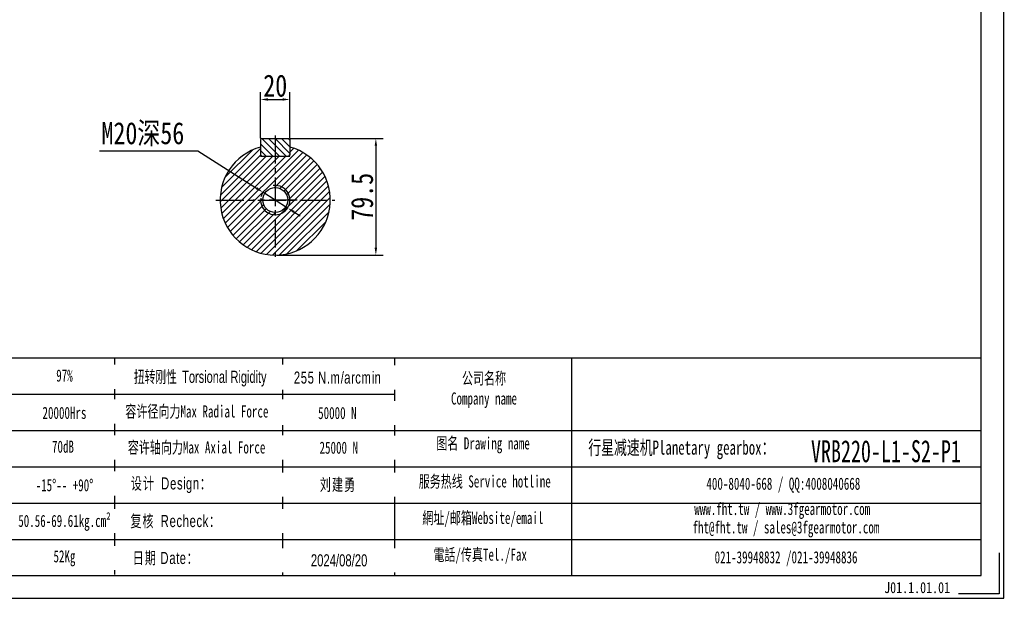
# Model space of a CAD drawing. Header units: millimetres. Extents: x 9863 to 11161, y 3530 to 4448.
# Tile 8 of 9: x 10490 to 11161, y 3530 to 3925. Entities that reach past the tile are written whole.
import ezdxf

# ---------------------------------------------------------------- set-up
doc = ezdxf.new("R2010")
doc.units = ezdxf.units.MM
doc.linetypes.add('CENTER2', pattern=[28.575, 19.05, -3.175, 3.175, -3.175])
doc.layers.get('Defpoints').update_dxf_attribs({"lineweight": 13})
for name, color, linetype in [('1轮廓实线层', 7, 'Continuous'), ('2细线层', 4, 'Continuous'), ('3中心线层', 1, 'CENTER2'), ('5剖面线层', 2, 'Continuous'), ('6文字层', 3, 'Continuous'), ('7标注层', 4, 'Continuous'), ('图框_外框线', 7, 'Continuous')]:
    doc.layers.add(name, color=color, linetype=linetype)
doc.layers.add('SLD-0', color=7, linetype='Continuous', lineweight=18)
doc.styles.add('TH_GBDIM', font='txt', dxfattribs={"width": 0.8})
doc.styles.add('标准', font='arial.ttf', dxfattribs={"width": 0.667})
doc.styles.add('样式 1', font='txt', dxfattribs={"width": 0.8})
doc.dimstyles.new('TH_GBDIM', dxfattribs={"dimtxt": 4, "dimasz": 2.5, "dimexe": 0.625, "dimexo": 1, "dimgap": 1, "dimtad": 1, "dimdec": 1, "dimdsep": 46, "dimtxsty": 'TH_GBDIM', "dimcen": 2.5, "dimdle": 5, "dimclrd": 1, "dimclre": 1, "dimclrt": 1, "dimadec": 0, "dimazin": 2, "dimtfac": 0.714286, "dimtdec": 1, "dimtmove": 0, "dimatfit": 3, "dimfxl": 1, "dimtolj": 1, "dimarcsym": 0})

# ---------------------------------------------------------------- blocks, each defined once
blk = doc.blocks.new('*D250')
at = {"layer": '7标注层', "color": 1, "lineweight": -2}
for p, q in [((10654.42, 3843.96), (10654.42, 3875.32)), ((10659.42, 3870.32), (10669.42, 3870.32)), ((10674.42, 3843.96), (10674.42, 3875.32))]:
    blk.add_line(p, q, dxfattribs=at)
at = {"layer": '7标注层', "color": 1}
for points in [[(10659.42, 3871.15), (10659.42, 3869.49), (10654.42, 3870.32)], [(10669.42, 3869.49), (10669.42, 3871.15), (10674.42, 3870.32)]]:
    blk.add_solid(points, dxfattribs=at)
at = {"layer": 'Defpoints', "color": 0}
for p in [(10674.42, 3870.32), (10654.42, 3842.96), (10674.42, 3842.96)]:
    blk.add_point(p, dxfattribs=at)
at = {"layer": '7标注层', "color": 1, "insert": (10664.42, 3879.65), "char_height": 15, "attachment_point": 5, "style": 'TH_GBDIM'}
blk.add_mtext('\\A1;20', dxfattribs=at)
blk = doc.blocks.new('*D251')
at = {"layer": '7标注层', "color": 1, "lineweight": -2}
for p, q in [((10674.62, 3843.76), (10737.95, 3843.76)), ((10732.95, 3838.76), (10732.95, 3769.26)), ((10665.42, 3764.26), (10737.95, 3764.26))]:
    blk.add_line(p, q, dxfattribs=at)
at = {"layer": '7标注层', "color": 1}
for points in [[(10733.79, 3838.76), (10732.12, 3838.76), (10732.95, 3843.76)], [(10732.12, 3769.26), (10733.79, 3769.26), (10732.95, 3764.26)]]:
    blk.add_solid(points, dxfattribs=at)
at = {"layer": 'Defpoints', "color": 0}
for p in [(10673.62, 3843.76), (10664.42, 3764.26), (10732.95, 3764.26)]:
    blk.add_point(p, dxfattribs=at)
at = {"layer": '7标注层', "color": 1, "insert": (10723.62, 3804.01), "char_height": 15, "attachment_point": 5, "rotation": 90, "style": 'TH_GBDIM'}
blk.add_mtext('\\A1;79.5', dxfattribs=at)
blk = doc.blocks.new('*D252')
at = {"layer": '7标注层', "color": 1, "lineweight": -2}
for p, q in [((10544.74, 3835.33), (10611.71, 3835.33)), ((10611.71, 3835.33), (10651.77, 3809.81)), ((10672.86, 3796.38), (10655.99, 3807.13)), ((10677.07, 3793.7), (10681.29, 3791.01))]:
    blk.add_line(p, q, dxfattribs=at)
blk.add_arc((10664.42, 3801.76), 10, 143.92037, 166.76803, dxfattribs=at)
at = {"layer": '7标注层', "color": 1}
for points in [[(10651.32, 3809.11), (10652.22, 3810.52), (10655.99, 3807.13)], [(10677.52, 3794.4), (10676.63, 3792.99), (10672.86, 3796.38)]]:
    blk.add_solid(points, dxfattribs=at)
at = {"layer": 'Defpoints', "color": 0}
for p in [(10655.99, 3807.13), (10672.86, 3796.38)]:
    blk.add_point(p, dxfattribs=at)
at = {"layer": '7标注层', "color": 1, "insert": (10574.27, 3846.59), "char_height": 15, "attachment_point": 5, "style": 'TH_GBDIM'}
blk.add_mtext('\\A1;{M20深56}{}{}', dxfattribs=at)

msp = doc.modelspace()

# ---------------------------------------------------------------- hatches: boundary and pattern name
at = {"layer": '5剖面线层'}
h = msp.add_hatch(dxfattribs=at)
h.set_pattern_fill('ANSI31', color=256, angle=90)
h.set_pattern_definition([(135, (21562.529, -2959.5007), (-2.245064, -2.245064), [])])
h.paths.add_polyline_path([(10674.42, 3842.96), (10673.62, 3843.76), (10664.42, 3843.76), (10664.42, 3831.76), (10673.62, 3831.76), (10674.42, 3832.56)])
h.paths.add_polyline_path([(10664.42, 3843.76), (10655.22, 3843.76), (10654.42, 3842.96), (10654.42, 3832.56), (10655.22, 3831.76), (10664.42, 3831.76)])
h = msp.add_hatch(dxfattribs=at)
h.set_pattern_fill('ANSI31', color=256)
h.set_pattern_definition([(45, (21562.529, -2959.5007), (-2.245064, 2.245064), [])])
h.paths.add_polyline_path([(10674.42, 3837.9), (10674.42, 3832.56), (10674.42, 3831.76), (10673.62, 3831.76), (10664.42, 3831.76), (10664.42, 3811.76, -0.414214), (10674.42, 3801.76), (10701.92, 3801.76, 0.337188)])
h.paths.add_polyline_path([(10701.92, 3801.76), (10674.42, 3801.76, -0.414214), (10664.42, 3791.76), (10664.42, 3786.76), (10664.42, 3764.26, 0.414214)])
h.paths.add_polyline_path([(10654.42, 3801.76), (10649.42, 3801.76), (10626.92, 3801.76, 0.414214), (10664.42, 3764.26), (10664.42, 3791.76, -0.414214)])
h.paths.add_polyline_path([(10664.42, 3831.76), (10655.22, 3831.76), (10654.42, 3831.76), (10654.42, 3832.56), (10654.42, 3837.9, 0.337188), (10626.92, 3801.76), (10649.42, 3801.76), (10655.92, 3801.76, -0.414214), (10664.42, 3810.26), (10664.42, 3816.76)])
h.paths.add_polyline_path([(10664.42, 3811.76), (10664.42, 3810.26, -0.414214), (10672.92, 3801.76), (10674.42, 3801.76, 0.414214)], flags=17)
h.paths.add_polyline_path([(10674.42, 3801.76), (10672.92, 3801.76, -0.414214), (10664.42, 3793.26), (10664.42, 3791.76, 0.414214)], flags=17)
h.paths.add_polyline_path([(10664.42, 3793.26, -0.414214), (10655.92, 3801.76), (10654.42, 3801.76, 0.414214), (10664.42, 3791.76)], flags=17)

# ---------------------------------------------------------------- linework, layer by layer
at = {"layer": '1轮廓实线层'}
for p, q in [((10655.22, 3843.76), (10654.42, 3842.96)), ((10654.42, 3842.96), (10654.42, 3832.56)), ((10655.22, 3843.76), (10673.62, 3843.76)), ((10673.62, 3843.76), (10674.42, 3842.96)), ((10674.42, 3842.96), (10674.42, 3832.56)), ((10654.42, 3832.56), (10655.22, 3831.76)), ((10654.42, 3832.56), (10654.42, 3831.76)), ((10654.42, 3831.76), (10655.22, 3831.76)), ((10655.22, 3831.76), (10673.62, 3831.76)), ((10673.62, 3831.76), (10674.42, 3832.56)), ((10673.62, 3831.76), (10674.42, 3831.76)), ((10674.42, 3831.76), (10674.42, 3832.56))]:
    msp.add_line(p, q, dxfattribs=at)
msp.add_circle((10664.42, 3801.76), 8.5, dxfattribs=at)
msp.add_arc((10664.42, 3801.76), 37.5, 105.46601, 74.53399, dxfattribs=at)
at = {"layer": '2细线层'}
msp.add_arc((10664.42, 3801.76), 10, 172.5, 97.5, dxfattribs=at)
at = {"layer": '3中心线层'}
for p, q in [((10664.42, 3845.71), (10664.42, 3761.26)), ((10664.42, 3816.76), (10664.42, 3786.76)), ((10623.92, 3801.76), (10704.92, 3801.76)), ((10679.42, 3801.76), (10649.42, 3801.76))]:
    msp.add_line(p, q, dxfattribs=at)
at = {"layer": '图框_外框线'}
for p, q in [((9977.3, 3694.27), (11145.13, 3694.27)), ((10669.43, 3694.27), (10669.43, 3545.93)), ((10745.56, 3694.27), (10745.56, 3545.93)), ((10866.14, 3694.27), (10866.14, 3545.93)), ((10089.22, 3669.52), (10745.56, 3669.52)), ((9977.3, 3644.77), (11145.13, 3644.77)), ((10089.22, 3620.02), (11145.13, 3620.02)), ((10089.22, 3595.27), (11145.13, 3595.27)), ((10089.22, 3570.52), (11145.13, 3570.52))]:
    msp.add_line(p, q, dxfattribs=at)
at = {"layer": '图框_外框线', "color": 3}
msp.add_lwpolyline([(9862.65, 3530.48), (11160.59, 3530.48), (11160.59, 4448.31), (9862.65, 4448.31)], close=True, dxfattribs=at)
at = {"layer": '图框_外框线', "color": 3, "lineweight": 25}
msp.add_lwpolyline([(9939.9, 3545.93), (11145.13, 3545.93), (11145.13, 4432.86), (9939.9, 4432.86)], close=True, dxfattribs=at)
at = {"layer": '图框_外框线', "color": 3}
msp.add_lwpolyline([(11157.5, 3561.38), (11157.5, 3533.57), (11129.68, 3533.57)], dxfattribs=at)

# ---------------------------------------------------------------- texts
at = {"layer": '6文字层', "insert": (11079.14, 3541.52), "char_height": 7.5, "width": 43.3044, "attachment_point": 1, "style": '样式 1'}
msp.add_mtext('J01.1.01.01', dxfattribs=at)
at = {"layer": 'SLD-0', "color": 1, "attachment_point": 2, "style": '标准'}
for s, insert, char_height, width in [('{\\fSimSun|b1|i0|c134|p2;97%}', (10520.87, 3686.37), 8.25, 105.5066), ('{\\fSimSun|b1|i0|c134|p2;公司名称\\PCompany name}', (10806.62, 3684.5), 8.25, 105.5066), ('{\\fSimSun|b1|i0|c134|p2;20000Hrs}', (10520.87, 3660.94), 8.25, 105.5066), ('{\\fSimSun|b1|i0|c134|p2;图名 Drawing name}', (10805.94, 3640.2), 8.25, 105.5066), ('{\\fSimSun|b1|i0|c134|p2;70dB}', (10519.85, 3637.91), 8.25, 105.5066), ('{\\fSimSun|b1|i0|c134|p2;  \\H1.1667x;行星减速机Planetary gearbox\\fSimSun|b0|i0|c134|p2;：}', (10937.28, 3637.99), 8.25, 152.3292), ('\\pxt2.75;{\\fSimSun|b1|i0|c134|p2;\\C256;VRB220-L1-S2-P1}', (11080.35, 3638.21), 15, 105.5066), ('{\\fSimSun|b1|i0|c134|p2;服务热线 Service hotline}', (10807.11, 3614.26), 8.25, 105.5066), ('{\\fSimSun|b1|i0|c134|p2;-15%%D-- +90%%D}', (10520.87, 3611.67), 8.25, 105.5066), ('{\\fSimSun|b1|i0|c134|p2;400-8040-668 / QQ:4008040668}', (11010.48, 3612.69), 8.25, 184.1332), ('{\\fSimSun|b1|i0|c134|p2;www.fht.tw / www.3fgearmotor.com }', (11009.72, 3595.5), 8.25, 139.0775), ('{\\fSimSun|b1|i0|c134|p2;網址/邮箱Website/email}', (10805.83, 3589.41), 8.25, 105.5066), ('\\pxt12;{\\fSimSun|b1|i0|c134|p2;fht@fht.tw / sales@3fgearmotor.com }', (11012.23, 3582.94), 8.25, 175.2987), ('{\\fSimSun|b1|i0|c134|p2;52Kg}', (10520.87, 3563.22), 8.25, 105.5066), ('{\\fSimSun|b1|i0|c134|p2;電話/传真Tel./Fax}', (10803.98, 3564.36), 8.25, 105.5066), ('{\\fSimSun|b1|i0|c134|p2;021-39948832 /021-39948836 }', (11012.32, 3562.55), 8.25, 105.5066)]:
    msp.add_mtext(s, dxfattribs=dict(at, insert=insert, char_height=char_height, width=width))

# ---------------------------------------------------------------- dimensions: what is measured, and where the dimension line sits
at = {"layer": '7标注层'}
dim = msp.add_linear_dim(base=(10674.42, 3870.32), p1=(10654.42, 3842.96), p2=(10674.42, 3842.96), dimstyle='TH_GBDIM', override={"dimtxt": 15, "dimasz": 5, "dimexe": 5, "dimgap": 2}, dxfattribs=at)
dim.commit()
dim.dimension.update_dxf_attribs({"geometry": '*D250', "text_midpoint": (10664.42, 3879.65)})
dim = msp.add_diameter_dim_2p(p1=(10672.86, 3796.38), p2=(10655.99, 3807.13), text='{M20深56}{}{}', dimstyle='TH_GBDIM', override={"dimtxt": 15, "dimasz": 5, "dimgap": 2, "dimtoh": 1}, dxfattribs=at)
dim.commit()
dim.dimension.update_dxf_attribs({"geometry": '*D252', "text_midpoint": (10574.27, 3835.33), "dimtype": 163})
dim = msp.add_linear_dim(base=(10732.95, 3764.26), p1=(10673.62, 3843.76), p2=(10664.42, 3764.26), angle=90, dimstyle='TH_GBDIM', override={"dimtxt": 15, "dimasz": 5, "dimexe": 5, "dimgap": 2}, dxfattribs=at)
dim.commit()
dim.dimension.update_dxf_attribs({"geometry": '*D251', "text_midpoint": (10723.62, 3804.01)})

# ---------------------------------------------------------------- next in the draw order: texts
at = {"layer": 'SLD-0', "color": 1, "char_height": 8.25, "attachment_point": 2, "style": '标准', "bg_fill": 2}
for s, insert, width in [('{\\T1.1;255 N.m/arcmin}', (10706.93, 3684.98), 105.5066), ('{\\fSimSun|b1|i0|c134|p2;50.56-69.61kg.cm²}', (10520.87, 3587.35), 140.1968), ('2024/08/20', (10707.92, 3560.47), 140.1968)]:
    msp.add_mtext(s, dxfattribs=dict(at, insert=insert, width=width))

# ---------------------------------------------------------------- next in the draw order: linework, layer by layer
at = {"layer": '图框_外框线'}
msp.add_line((10554.94, 3694.27), (10554.94, 3546.75), dxfattribs=at)

# ---------------------------------------------------------------- next in the draw order: texts
at = {"layer": 'SLD-0', "color": 1, "char_height": 8.25, "width": 140.1968, "attachment_point": 2, "style": '标准', "bg_fill": 2}
for s, insert in [('{\\f宋体|b0|i0|c134|p2;\\W0.65;扭转刚性 \\fArial|b0|i0|c0|p34;Torsional Rigidity}', (10613.33, 3685.49)), ('{\\f宋体|b0|i0|c134|p2;容许径向力Max Radial Force}', (10611.06, 3661.92)), ('{\\fSimSun|b0|i0|c134|p2;\\T1.1;设计 \\fArial|b0|i0|c0|p34;Design\\fSimSun|b0|i0|c134|p2;：}', (10593.67, 3612.89)), ('{\\fSimSun|b0|i0|c134|p2;\\T1.1;复核 \\fArial|b0|i0|c0|p34;Recheck\\fSimSun|b0|i0|c134|p2;：}', (10596.63, 3587.26)), ('{\\T1.1;日期 Date：}', (10589.82, 3562.09))]:
    msp.add_mtext(s, dxfattribs=dict(at, insert=insert))

# ---------------------------------------------------------------- next in the draw order: texts
for s, insert in [('{\\fSimSun|b1|i0|c134|p2;50000 N}', (10706.73, 3660.87)), ('{\\f宋体|b0|i0|c134|p2;容许轴向力Max Axial Force}', (10610.86, 3637.41)), ('{\\fSimSun|b0|i0|c134|p2;\\T1.1;刘建勇 }', (10707.21, 3612.05))]:
    msp.add_mtext(s, dxfattribs=dict(at, insert=insert))

# ---------------------------------------------------------------- next in the draw order: texts
at = {"layer": 'SLD-0', "color": 1, "insert": (10707.7, 3637.23), "char_height": 8.25, "width": 140.1968, "attachment_point": 2, "style": '标准', "bg_fill": 2}
msp.add_mtext('{\\fSimSun|b1|i0|c134|p2;25000 N}', dxfattribs=at)

doc.saveas('drawing.dxf')
